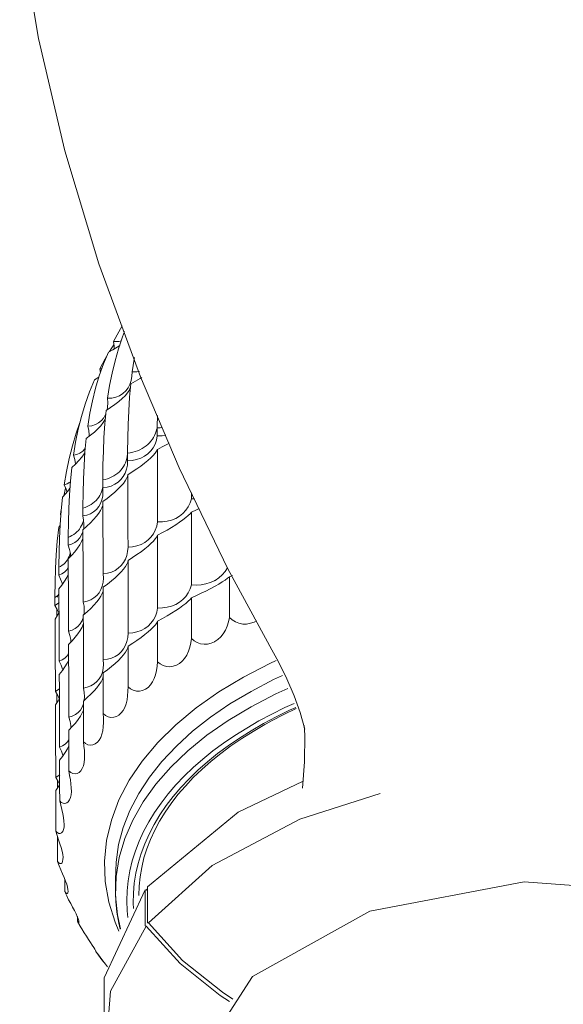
# Model space of a CAD drawing. Header units: millimetres. Extents: x 5734 to 11759, y -3101 to 7544.
# Tile 3 of 44: x 7989 to 8082, y -2870 to -2701. Entities that reach past the tile are written whole.
import ezdxf

# ---------------------------------------------------------------- set-up
doc = ezdxf.new("R2010")
doc.units = ezdxf.units.MM
doc.layers.add('E-LITE-EQPM', color=7, linetype='Continuous', lineweight=20)

# ---------------------------------------------------------------- blocks, each defined once
blk = doc.blocks.new('33395D-10 - 33395D-10 DECO FAN LED Black_wood ceiling fan with DC motor-524682-00 Isometrico PDF')
at = {"layer": 'E-LITE-EQPM', "color": 251, "lineweight": 9, "true_color": 0x636466}
for p, q in [((2319.14, -2762.42), (2318.41, -2762.86)), ((2319.46, -2761.58), (2319.32, -2760.96)), ((2319.32, -2760.96), (2319.67, -2760.98)), ((2318.41, -2762.86), (2318.42, -2762.87)), ((2320, -2769.38), (2320.31, -2768.83)), ((2329.17, -2770.89), (2329.21, -2768.98)), ((2320.19, -2769.71), (2319.89, -2770.2)), ((2329.17, -2770.89), (2329.14, -2771.12)), ((2319.82, -2779.81), (2319.84, -2780.04)), ((2313.14, -2782.75), (2313.42, -2781.48)), ((2335.06, -2783.26), (2335.06, -2782.28)), ((2335.06, -2783.26), (2335.55, -2783.29)), ((2312.56, -2786.01), (2312.66, -2785.34)), ((2316.4, -2784.65), (2316.45, -2784.86)), ((2312.52, -2787.85), (2312.27, -2788.17)), ((2316.21, -2789.48), (2316.43, -2788.93)), ((2313.88, -2789.66), (2313.96, -2789.86)), ((2316.43, -2790.11), (2316.21, -2790.61)), ((2314.23, -2792.56), (2314.16, -2792.88)), ((2312.28, -2794.8), (2312.37, -2794.98)), ((2341.57, -2796.65), (2342.09, -2796.45)), ((2312.04, -2800.17), (2312.05, -2799.94)), ((2316.26, -2804.25), (2316.48, -2803.7)), ((2346.19, -2804.21), (2345.78, -2804.42)), ((2316.49, -2804.8), (2316.27, -2805.31)), ((2311.98, -2818.21), (2311.97, -2816.78)), ((2316.3, -2819.03), (2316.51, -2818.48)), ((2316.52, -2819.52), (2316.3, -2820.03)), ((2312.05, -2832.89), (2312.04, -2831.56)), ((2313.33, -2850.67), (2313.32, -2848.57)), ((2322, -2848), (2322.01, -2850.63)), ((2327.49, -2850.22), (2327.3, -2850.41)), ((2327.52, -2856.02), (2327.52, -2849.84)), ((2327.3, -2850.41), (2327.13, -2850.37)), ((2327.13, -2850.37), (2327.13, -2856.54)), ((2315.5, -2855.73), (2315.5, -2854.95)), ((2315.58, -2855.92), (2315.82, -2856.38)), ((2327.13, -2856.54), (2327.3, -2856.59)), ((2327.69, -2856.06), (2327.52, -2856.02)), ((2318.64, -2860.95), (2319.86, -2862.61))]:
    blk.add_line(p, q, dxfattribs=at)
for points in [[(2305.58, -2685.1, 0), (2308.81, -2704.28, 0), (2313.35, -2723.57, 0), (2319.17, -2742.93, 0), (2326.28, -2762.33, 0), (2332.93, -2777.99, 0)], [(2321.66, -2756.27, 0), (2322.57, -2754.61, 0), (2323.17, -2753.6, 0)], [(2320.66, -2766.03, 0), (2321, -2763.85, 0), (2321.42, -2761.7, 0), (2321.93, -2759.59, 0), (2322.53, -2757.53, 0), (2323.22, -2755.51, 0), (2323.58, -2754.56, 0)], [(2322.73, -2756.96, 0), (2322.28, -2757.28, 0), (2321.57, -2757.72, 0), (2320.79, -2758.12, 0)], [(2320.99, -2758.01, 0), (2321.27, -2757.57, 0), (2321.73, -2756.88, 0)], [(2321.66, -2756.27, 0), (2322.15, -2756.31, 0), (2322.61, -2756.27, 0), (2323, -2756.16, 0)], [(2321.78, -2757.6, 0), (2321.76, -2757.09, 0), (2321.66, -2756.27, 0)], [(2317.28, -2770.81, 0), (2317.64, -2768.61, 0), (2318.08, -2766.44, 0), (2318.61, -2764.3, 0), (2319.24, -2762.19, 0), (2319.96, -2760.13, 0), (2320.79, -2758.12, 0)], [(2319.32, -2760.96, 0), (2320.25, -2759.24, 0), (2320.47, -2758.86, 0)], [(2324.88, -2761.48, 0), (2325.2, -2759.32, 0), (2325.25, -2759.02, 0)], [(2323.76, -2764.77, 0), (2324.16, -2764.25, 0), (2324.47, -2763.65, 0), (2324.7, -2762.98, 0), (2324.84, -2762.25, 0), (2324.88, -2761.48, 0)], [(2324.88, -2761.48, 0), (2325.66, -2761.48, 0), (2326.15, -2761.42, 0)], [(2314.79, -2775.77, 0), (2315.16, -2773.55, 0), (2315.62, -2771.35, 0), (2316.17, -2769.18, 0), (2316.81, -2767.03, 0), (2317.56, -2764.93, 0), (2318.41, -2762.86, 0)], [(2324.09, -2775.21, 0), (2324.14, -2772.85, 0), (2324.2, -2770.5, 0), (2324.29, -2768.16, 0), (2324.43, -2765.84, 0), (2324.63, -2763.55, 0)], [(2326.55, -2762.46, 0), (2326.25, -2762.64, 0), (2325.47, -2763.11, 0), (2324.63, -2763.55, 0)], [(2323.65, -2765.58, 0), (2323.15, -2766.08, 0), (2322.57, -2766.6, 0), (2321.9, -2767.11, 0), (2321.18, -2767.62, 0), (2320.39, -2768.12, 0)], [(2320.66, -2766.03, 0), (2321.38, -2765.99, 0), (2322.07, -2765.84, 0), (2322.7, -2765.58, 0), (2323.26, -2765.23, 0), (2323.76, -2764.77, 0)], [(2324.54, -2764.26, 0), (2324.34, -2764.67, 0), (2324.05, -2765.12, 0), (2323.65, -2765.58, 0)], [(2320.58, -2768.01, 0), (2320.66, -2767.54, 0), (2320.71, -2766.8, 0), (2320.66, -2766.03, 0)], [(2319.82, -2779.81, 0), (2319.87, -2777.45, 0), (2319.93, -2775.1, 0), (2320.03, -2772.75, 0), (2320.18, -2770.43, 0), (2320.39, -2768.12, 0)], [(2313.21, -2780.86, 0), (2313.59, -2778.61, 0), (2314.06, -2776.38, 0), (2314.62, -2774.18, 0), (2315.27, -2771.99, 0), (2315.9, -2770.2, 0)], [(2319.89, -2770.2, 0), (2319.48, -2770.73, 0), (2318.97, -2771.27, 0), (2318.39, -2771.83, 0), (2317.73, -2772.38, 0), (2317.01, -2772.92, 0)], [(2317.28, -2770.81, 0), (2317.95, -2770.73, 0), (2318.56, -2770.54, 0), (2319.11, -2770.25, 0), (2319.59, -2769.86, 0), (2320, -2769.38, 0)], [(2317.47, -2772.59, 0), (2317.47, -2772.31, 0), (2317.42, -2771.58, 0), (2317.28, -2770.81, 0)], [(2329.11, -2771.29, 0), (2329.01, -2771.67, 0), (2328.88, -2772.04, 0), (2328.73, -2772.4, 0), (2328.55, -2772.75, 0), (2328.34, -2773.07, 0), (2328.1, -2773.38, 0), (2327.85, -2773.67, 0), (2327.57, -2773.95, 0)], [(2327.57, -2775.56, 0), (2328.06, -2775.07, 0), (2328.48, -2774.51, 0), (2328.8, -2773.88, 0), (2329.04, -2773.19, 0), (2329.18, -2772.46, 0)], [(2329.17, -2771.12, 0), (2329.17, -2771.01, 0), (2329.17, -2770.89, 0)], [(2329.17, -2771.12, 0), (2329.65, -2771.08, 0), (2330.03, -2771.03, 0)], [(2329.18, -2772.46, 0), (2329.18, -2771.79, 0), (2329.17, -2771.12, 0)], [(2329.18, -2772.46, 0), (2330.02, -2772.45, 0), (2330.65, -2772.37, 0)], [(2316.4, -2784.65, 0), (2316.45, -2782.28, 0), (2316.52, -2779.92, 0), (2316.63, -2777.57, 0), (2316.78, -2775.24, 0), (2317.01, -2772.92, 0)], [(2324.09, -2775.44, 0), (2324.54, -2775.37, 0), (2324.98, -2775.28, 0), (2325.4, -2775.16, 0), (2325.81, -2775.02, 0), (2326.2, -2774.85, 0), (2326.57, -2774.66, 0), (2326.93, -2774.44, 0), (2327.26, -2774.21, 0), (2327.57, -2773.95, 0)], [(2331.21, -2773.71, 0), (2330.84, -2773.93, 0), (2330.03, -2774.38, 0), (2329.19, -2774.83, 0)], [(2316.78, -2775.36, 0), (2316.66, -2775.56, 0), (2316.25, -2776.14, 0), (2315.74, -2776.72, 0), (2315.16, -2777.31, 0), (2314.51, -2777.9, 0)], [(2314.79, -2775.77, 0), (2315.38, -2775.65, 0), (2315.92, -2775.43, 0), (2316.39, -2775.11, 0), (2316.78, -2774.69, 0)], [(2315.16, -2777.26, 0), (2315.02, -2776.53, 0), (2314.79, -2775.77, 0)], [(2324.08, -2775.61, 0), (2324.03, -2776, 0), (2323.96, -2776.38, 0), (2323.85, -2776.74, 0), (2323.72, -2777.1, 0), (2323.57, -2777.43, 0), (2323.38, -2777.76, 0), (2323.17, -2778.06, 0), (2322.94, -2778.35, 0)], [(2324.09, -2775.44, 0), (2324.09, -2775.33, 0), (2324.09, -2775.21, 0)], [(2324.1, -2776.78, 0), (2324.1, -2776.11, 0), (2324.09, -2775.44, 0)], [(2324.1, -2776.78, 0), (2324.89, -2776.72, 0), (2325.64, -2776.56, 0), (2326.35, -2776.32, 0), (2326.99, -2775.98, 0), (2327.57, -2775.56, 0)], [(2329.19, -2774.83, 0), (2329.05, -2775.13, 0), (2328.81, -2775.47, 0), (2328.48, -2775.84, 0), (2328.07, -2776.25, 0), (2327.58, -2776.69, 0)], [(2329.23, -2787.24, 0), (2329.23, -2784.76, 0), (2329.22, -2782.28, 0), (2329.21, -2779.8, 0), (2329.2, -2777.31, 0), (2329.19, -2774.83, 0)], [(2322.95, -2779.96, 0), (2323.35, -2779.44, 0), (2323.67, -2778.86, 0), (2323.91, -2778.21, 0), (2324.05, -2777.52, 0), (2324.1, -2776.78, 0)], [(2327.58, -2776.69, 0), (2327, -2777.16, 0), (2326.35, -2777.65, 0), (2325.65, -2778.15, 0), (2324.9, -2778.65, 0), (2324.11, -2779.15, 0)], [(2313.88, -2789.66, 0), (2313.93, -2787.29, 0), (2314, -2784.93, 0), (2314.11, -2782.57, 0), (2314.27, -2780.23, 0), (2314.51, -2777.9, 0)], [(2319.82, -2780.04, 0), (2320.24, -2779.95, 0), (2320.64, -2779.83, 0), (2321.03, -2779.69, 0), (2321.4, -2779.52, 0), (2321.75, -2779.33, 0), (2322.08, -2779.12, 0), (2322.39, -2778.88, 0), (2322.68, -2778.63, 0), (2322.94, -2778.35, 0)], [(2324.11, -2779.15, 0), (2324.06, -2779.45, 0), (2323.92, -2779.8, 0), (2323.68, -2780.19, 0), (2323.36, -2780.63, 0), (2322.95, -2781.09, 0)], [(2324.16, -2791.56, 0), (2324.15, -2789.08, 0), (2324.14, -2786.59, 0), (2324.13, -2784.11, 0), (2324.12, -2781.63, 0), (2324.11, -2779.15, 0)], [(2332.93, -2777.99, 0), (2341.29, -2795.27, 0), (2348.83, -2809.18, 0)], [(2313.21, -2780.86, 0), (2313.73, -2780.7, 0), (2314.18, -2780.45, 0)], [(2313.71, -2782.13, 0), (2313.53, -2781.6, 0), (2313.21, -2780.86, 0)], [(2319.82, -2780.04, 0), (2319.82, -2779.93, 0), (2319.82, -2779.81, 0)], [(2319.83, -2781.38, 0), (2319.82, -2780.71, 0), (2319.82, -2780.04, 0)], [(2319.83, -2781.38, 0), (2320.56, -2781.27, 0), (2321.25, -2781.08, 0), (2321.89, -2780.79, 0), (2322.45, -2780.42, 0), (2322.95, -2779.96, 0)], [(2314.2, -2781.48, 0), (2314, -2781.75, 0), (2313.5, -2782.38, 0), (2312.92, -2783, 0)], [(2319.14, -2784.62, 0), (2319.46, -2784.08, 0), (2319.69, -2783.48, 0), (2319.83, -2782.82, 0), (2319.87, -2782.12, 0), (2319.83, -2781.38, 0)], [(2319.78, -2781.41, 0), (2319.72, -2781.71, 0), (2319.61, -2782.06, 0), (2319.48, -2782.39, 0), (2319.32, -2782.71, 0), (2319.14, -2783.01, 0)], [(2322.95, -2781.09, 0), (2322.46, -2781.59, 0), (2321.89, -2782.12, 0), (2321.26, -2782.66, 0), (2320.58, -2783.21, 0), (2319.84, -2783.75, 0)], [(2312.28, -2794.8, 0), (2312.33, -2792.43, 0), (2312.41, -2790.06, 0), (2312.52, -2787.7, 0), (2312.68, -2785.34, 0), (2312.92, -2783, 0)], [(2316.4, -2784.88, 0), (2316.79, -2784.76, 0), (2317.16, -2784.62, 0), (2317.51, -2784.45, 0), (2317.83, -2784.27, 0), (2318.14, -2784.05, 0), (2318.43, -2783.82, 0), (2318.69, -2783.57, 0), (2318.92, -2783.3, 0), (2319.14, -2783.01, 0)], [(2319.89, -2796.16, 0), (2319.88, -2793.68, 0), (2319.88, -2791.19, 0), (2319.87, -2788.71, 0), (2319.85, -2786.23, 0), (2319.84, -2783.75, 0)], [(2333, -2786.24, 0), (2333.57, -2785.78, 0), (2334.07, -2785.25, 0), (2334.49, -2784.64, 0), (2334.82, -2783.98, 0), (2335.06, -2783.26, 0)], [(2316.4, -2784.88, 0), (2316.4, -2784.76, 0), (2316.4, -2784.65, 0)], [(2316.41, -2786.21, 0), (2316.41, -2785.55, 0), (2316.4, -2784.88, 0)], [(2316.41, -2786.21, 0), (2317.08, -2786.06, 0), (2317.7, -2785.83, 0), (2318.26, -2785.51, 0), (2318.74, -2785.1, 0), (2319.14, -2784.62, 0)], [(2319.15, -2785.75, 0), (2318.75, -2786.28, 0), (2318.26, -2786.84, 0), (2317.71, -2787.41, 0), (2317.1, -2788, 0), (2316.43, -2788.58, 0)], [(2319.83, -2784.41, 0), (2319.69, -2784.81, 0), (2319.46, -2785.26, 0), (2319.15, -2785.75, 0)], [(2335.06, -2785.55, 0), (2334.82, -2785.83, 0), (2334.49, -2786.16, 0), (2334.07, -2786.51, 0), (2333.57, -2786.89, 0), (2333, -2787.3, 0)], [(2336.36, -2784.95, 0), (2335.89, -2785.17, 0), (2335.06, -2785.55, 0)], [(2335.06, -2798.03, 0), (2335.07, -2795.53, 0), (2335.07, -2793.04, 0), (2335.07, -2790.54, 0), (2335.07, -2788.04, 0), (2335.06, -2785.55, 0)], [(2316.43, -2787.23, 0), (2316.33, -2787.56, 0), (2316.2, -2787.87, 0)], [(2316.53, -2788.51, 0), (2316.56, -2788.31, 0), (2316.6, -2787.65, 0), (2316.55, -2786.95, 0), (2316.41, -2786.21, 0)], [(2327.61, -2790.34, 0), (2328.1, -2789.85, 0), (2328.51, -2789.29, 0), (2328.84, -2788.66, 0), (2329.08, -2787.97, 0), (2329.23, -2787.24, 0)], [(2329.23, -2787.24, 0), (2330.07, -2787.23, 0), (2330.87, -2787.12, 0), (2331.63, -2786.92, 0), (2332.34, -2786.63, 0), (2333, -2786.24, 0)], [(2333, -2787.3, 0), (2332.34, -2787.73, 0), (2331.63, -2788.18, 0), (2330.87, -2788.63, 0), (2330.07, -2789.08, 0), (2329.24, -2789.53, 0)], [(2311.62, -2800.01, 0), (2311.67, -2797.63, 0), (2311.75, -2795.26, 0), (2311.86, -2792.89, 0), (2312.03, -2790.53, 0), (2312.27, -2788.17, 0)], [(2313.88, -2789.89, 0), (2314.23, -2789.75, 0), (2314.55, -2789.59, 0), (2314.86, -2789.41, 0), (2315.14, -2789.2, 0), (2315.4, -2788.97, 0), (2315.64, -2788.72, 0), (2315.85, -2788.46, 0), (2316.04, -2788.17, 0), (2316.2, -2787.87, 0)], [(2316.48, -2800.99, 0), (2316.47, -2798.51, 0), (2316.46, -2796.03, 0), (2316.45, -2793.54, 0), (2316.44, -2791.06, 0), (2316.43, -2788.58, 0)], [(2313.88, -2789.89, 0), (2313.88, -2789.78, 0), (2313.88, -2789.66, 0)], [(2313.89, -2791.23, 0), (2313.88, -2790.56, 0), (2313.88, -2789.89, 0)], [(2313.89, -2791.23, 0), (2314.49, -2791.04, 0), (2315.03, -2790.77, 0), (2315.5, -2790.42, 0), (2315.9, -2789.99, 0), (2316.21, -2789.48, 0)], [(2316.21, -2790.61, 0), (2315.9, -2791.16, 0), (2315.51, -2791.74, 0), (2315.04, -2792.35, 0), (2314.5, -2792.97, 0), (2313.9, -2793.6, 0)], [(2324.16, -2791.56, 0), (2324.94, -2791.49, 0), (2325.69, -2791.34, 0), (2326.39, -2791.09, 0), (2327.03, -2790.76, 0), (2327.61, -2790.34, 0)], [(2329.24, -2789.53, 0), (2329.09, -2789.83, 0), (2328.84, -2790.17, 0), (2328.51, -2790.55, 0), (2328.1, -2790.96, 0), (2327.61, -2791.39, 0)], [(2329.24, -2802.02, 0), (2329.24, -2799.52, 0), (2329.24, -2797.02, 0), (2329.24, -2794.53, 0), (2329.24, -2792.03, 0), (2329.24, -2789.53, 0)], [(2314.32, -2793.18, 0), (2314.27, -2792.65, 0), (2314.12, -2791.95, 0), (2313.89, -2791.23, 0)], [(2322.99, -2794.74, 0), (2323.4, -2794.22, 0), (2323.72, -2793.64, 0), (2323.95, -2792.99, 0), (2324.1, -2792.3, 0), (2324.16, -2791.56, 0)], [(2327.61, -2791.39, 0), (2327.03, -2791.86, 0), (2326.39, -2792.35, 0), (2325.69, -2792.85, 0), (2324.95, -2793.35, 0), (2324.16, -2793.85, 0)], [(2312.28, -2795.03, 0), (2312.58, -2794.87, 0), (2312.87, -2794.69, 0), (2313.13, -2794.49, 0), (2313.36, -2794.27, 0), (2313.57, -2794.02, 0), (2313.76, -2793.76, 0), (2313.92, -2793.49, 0), (2314.05, -2793.19, 0), (2314.16, -2792.88, 0)], [(2313.97, -2806, 0), (2313.96, -2803.52, 0), (2313.94, -2801.04, 0), (2313.93, -2798.56, 0), (2313.92, -2796.08, 0), (2313.9, -2793.6, 0)], [(2324.16, -2793.85, 0), (2324.11, -2794.15, 0), (2323.96, -2794.5, 0), (2323.72, -2794.9, 0), (2323.4, -2795.33, 0), (2322.99, -2795.79, 0)], [(2324.18, -2806.33, 0), (2324.18, -2803.83, 0), (2324.17, -2801.34, 0), (2324.17, -2798.84, 0), (2324.17, -2796.34, 0), (2324.16, -2793.85, 0)], [(2312.28, -2795.03, 0), (2312.28, -2794.92, 0), (2312.28, -2794.8, 0)], [(2312.29, -2796.36, 0), (2312.28, -2795.7, 0), (2312.28, -2795.03, 0)], [(2312.29, -2796.36, 0), (2312.81, -2796.14, 0), (2313.27, -2795.84, 0), (2313.65, -2795.46, 0), (2313.92, -2795.07, 0)], [(2319.19, -2799.39, 0), (2319.51, -2798.85, 0), (2319.74, -2798.25, 0), (2319.88, -2797.6, 0), (2319.93, -2796.89, 0), (2319.89, -2796.16, 0)], [(2319.89, -2796.16, 0), (2320.62, -2796.05, 0), (2321.31, -2795.85, 0), (2321.94, -2795.56, 0), (2322.5, -2795.19, 0), (2322.99, -2794.74, 0)], [(2322.99, -2795.79, 0), (2322.5, -2796.3, 0), (2321.94, -2796.82, 0), (2321.31, -2797.36, 0), (2320.63, -2797.9, 0), (2319.9, -2798.44, 0)], [(2341.24, -2795.12, 0), (2340.81, -2795.77, 0), (2340.31, -2796.35, 0), (2339.73, -2796.85, 0), (2339.08, -2797.27, 0)], [(2312.91, -2797.98, 0), (2312.85, -2797.76, 0), (2312.61, -2797.07, 0), (2312.29, -2796.36, 0)], [(2313.92, -2796.26, 0), (2313.66, -2796.79, 0), (2313.28, -2797.42, 0), (2312.83, -2798.07, 0), (2312.3, -2798.74, 0)], [(2335.06, -2798.03, 0), (2335.9, -2798.07, 0), (2336.72, -2798.02, 0), (2337.51, -2797.88, 0), (2338.26, -2797.65, 0), (2338.97, -2797.33, 0)], [(2339.08, -2797.27, 0), (2339.02, -2797.3, 0), (2338.97, -2797.33, 0)], [(2339.08, -2798.27, 0), (2339.73, -2797.9, 0), (2340.31, -2797.55, 0), (2340.81, -2797.22, 0), (2341.23, -2796.92, 0), (2341.57, -2796.65, 0)], [(2341.56, -2803.63, 0), (2341.56, -2801.3, 0), (2341.57, -2798.98, 0), (2341.57, -2796.65, 0)], [(2312.37, -2811.13, 0), (2312.36, -2808.65, 0), (2312.35, -2806.17, 0), (2312.33, -2803.69, 0), (2312.32, -2801.21, 0), (2312.3, -2798.74, 0)], [(2316.48, -2800.99, 0), (2317.15, -2800.83, 0), (2317.76, -2800.6, 0), (2318.31, -2800.28, 0), (2318.79, -2799.87, 0), (2319.19, -2799.39, 0)], [(2319.88, -2799.11, 0), (2319.74, -2799.51, 0), (2319.51, -2799.96, 0), (2319.2, -2800.45, 0)], [(2319.92, -2810.93, 0), (2319.92, -2808.43, 0), (2319.91, -2805.93, 0), (2319.91, -2803.44, 0), (2319.9, -2800.94, 0), (2319.9, -2798.44, 0)], [(2332.99, -2801.02, 0), (2333.56, -2800.56, 0), (2334.06, -2800.03, 0), (2334.48, -2799.42, 0), (2334.82, -2798.75, 0), (2335.06, -2798.03, 0)], [(2338.97, -2798.33, 0), (2338.27, -2798.71, 0), (2337.51, -2799.1, 0), (2336.72, -2799.49, 0), (2335.9, -2799.88, 0), (2335.06, -2800.26, 0)], [(2338.97, -2798.33, 0), (2339.02, -2798.3, 0), (2339.08, -2798.27, 0)], [(2311.62, -2800.24, 0), (2311.88, -2800.06, 0), (2312.11, -2799.87, 0), (2312.31, -2799.66, 0)], [(2311.62, -2800.24, 0), (2311.62, -2800.12, 0), (2311.62, -2800.01, 0)], [(2311.63, -2801.57, 0), (2311.62, -2800.91, 0), (2311.62, -2800.24, 0)], [(2311.63, -2801.57, 0), (2312.07, -2801.32, 0), (2312.35, -2801.09, 0)], [(2316.62, -2803.08, 0), (2316.66, -2802.42, 0), (2316.62, -2801.72, 0), (2316.48, -2800.99, 0)], [(2319.2, -2800.45, 0), (2318.8, -2800.98, 0), (2318.32, -2801.53, 0), (2317.77, -2802.1, 0), (2317.16, -2802.69, 0), (2316.49, -2803.27, 0)], [(2329.24, -2802.02, 0), (2330.07, -2802, 0), (2330.87, -2801.89, 0), (2331.63, -2801.7, 0), (2332.34, -2801.41, 0), (2332.99, -2801.02, 0)], [(2335.06, -2800.26, 0), (2334.81, -2800.55, 0), (2334.48, -2800.87, 0), (2334.06, -2801.23, 0), (2333.56, -2801.61, 0), (2332.99, -2802.02, 0)], [(2335.05, -2807.24, 0), (2335.05, -2804.91, 0), (2335.06, -2802.59, 0), (2335.06, -2800.26, 0)], [(2312.32, -2802.82, 0), (2312.03, -2802.26, 0), (2311.63, -2801.57, 0)], [(2312.34, -2802.8, 0), (2312.08, -2803.25, 0), (2311.64, -2803.94, 0)], [(2311.94, -2803.47, 0), (2311.96, -2802.85, 0), (2311.98, -2802.16, 0)], [(2327.61, -2805.12, 0), (2328.1, -2804.63, 0), (2328.52, -2804.06, 0), (2328.85, -2803.43, 0), (2329.09, -2802.75, 0), (2329.24, -2802.02, 0)], [(2332.99, -2802.02, 0), (2332.34, -2802.45, 0), (2331.63, -2802.9, 0), (2330.87, -2803.35, 0), (2330.07, -2803.8, 0), (2329.24, -2804.25, 0)], [(2311.71, -2816.33, 0), (2311.7, -2813.85, 0), (2311.69, -2811.37, 0), (2311.67, -2808.9, 0), (2311.66, -2806.42, 0), (2311.64, -2803.94, 0)], [(2313.97, -2806, 0), (2314.56, -2805.81, 0), (2315.1, -2805.53, 0), (2315.56, -2805.18, 0), (2315.95, -2804.75, 0), (2316.26, -2804.25, 0)], [(2316.52, -2815.76, 0), (2316.51, -2813.26, 0), (2316.51, -2810.76, 0), (2316.5, -2808.27, 0), (2316.5, -2805.77, 0), (2316.49, -2803.27, 0)], [(2329.24, -2804.25, 0), (2329.09, -2804.55, 0), (2328.85, -2804.89, 0), (2328.52, -2805.27, 0), (2328.1, -2805.68, 0), (2327.61, -2806.12, 0)], [(2329.24, -2811.23, 0), (2329.24, -2808.9, 0), (2329.24, -2806.57, 0), (2329.24, -2804.25, 0)], [(2341.56, -2803.63, 0), (2341.39, -2804.38, 0), (2341.16, -2805.11, 0), (2340.86, -2805.8, 0), (2340.5, -2806.42, 0), (2340.08, -2806.96, 0), (2339.59, -2807.42, 0), (2339.05, -2807.78, 0)], [(2345.78, -2804.42, 0), (2345.15, -2804.64, 0), (2344.5, -2804.76, 0), (2343.84, -2804.76, 0), (2343.19, -2804.64, 0), (2342.58, -2804.41, 0), (2342.03, -2804.06, 0), (2341.56, -2803.63, 0)], [(2316.27, -2805.31, 0), (2315.96, -2805.86, 0), (2315.57, -2806.44, 0), (2315.1, -2807.04, 0), (2314.57, -2807.66, 0), (2313.97, -2808.28, 0)], [(2314.38, -2807.87, 0), (2314.33, -2807.41, 0), (2314.19, -2806.72, 0), (2313.97, -2806, 0)], [(2323, -2809.52, 0), (2323.41, -2809, 0), (2323.73, -2808.41, 0), (2323.97, -2807.77, 0), (2324.12, -2807.07, 0), (2324.18, -2806.33, 0)], [(2324.18, -2806.33, 0), (2324.96, -2806.27, 0), (2325.7, -2806.11, 0), (2326.4, -2805.87, 0), (2327.04, -2805.54, 0), (2327.61, -2805.12, 0)], [(2327.61, -2806.12, 0), (2327.04, -2806.59, 0), (2326.4, -2807.07, 0), (2325.7, -2807.57, 0), (2324.96, -2808.07, 0), (2324.18, -2808.56, 0)], [(2332.97, -2811.53, 0), (2333.45, -2811.14, 0), (2333.87, -2810.66, 0), (2334.23, -2810.09, 0), (2334.52, -2809.45, 0), (2334.76, -2808.75, 0), (2334.93, -2808.01, 0), (2335.05, -2807.24, 0)], [(2335.05, -2807.24, 0), (2335.5, -2807.64, 0), (2336.03, -2807.95, 0), (2336.6, -2808.15, 0), (2337.21, -2808.23, 0), (2337.82, -2808.2, 0), (2338.42, -2808.06, 0), (2338.99, -2807.81, 0)], [(2339.05, -2807.78, 0), (2339.02, -2807.8, 0), (2338.99, -2807.81, 0)], [(2314.01, -2820.76, 0), (2314, -2818.27, 0), (2314, -2815.77, 0), (2313.99, -2813.27, 0), (2313.98, -2810.78, 0), (2313.97, -2808.28, 0)], [(2319.92, -2810.93, 0), (2320.65, -2810.82, 0), (2321.33, -2810.62, 0), (2321.95, -2810.34, 0), (2322.51, -2809.97, 0), (2323, -2809.52, 0)], [(2324.18, -2808.56, 0), (2324.12, -2808.87, 0), (2323.97, -2809.22, 0), (2323.73, -2809.62, 0), (2323.41, -2810.05, 0), (2323, -2810.52, 0)], [(2324.18, -2815.54, 0), (2324.18, -2813.21, 0), (2324.18, -2810.89, 0), (2324.18, -2808.56, 0)], [(2354.49, -2822.79, 0), (2353.66, -2819.94, 0), (2352.63, -2817.07, 0), (2351.4, -2814.18, 0), (2349.98, -2811.28, 0), (2348.83, -2809.18, 0)], [(2312.37, -2811.13, 0), (2312.89, -2810.91, 0), (2313.34, -2810.6, 0), (2313.72, -2810.23, 0), (2313.98, -2809.84, 0)], [(2312.92, -2812.52, 0), (2312.69, -2811.84, 0), (2312.37, -2811.13, 0)], [(2313.99, -2810.95, 0), (2313.72, -2811.48, 0), (2313.35, -2812.11, 0), (2312.9, -2812.76, 0), (2312.38, -2813.42, 0)], [(2319.22, -2814.17, 0), (2319.53, -2813.63, 0), (2319.76, -2813.03, 0), (2319.9, -2812.37, 0), (2319.95, -2811.67, 0), (2319.92, -2810.93, 0)], [(2323, -2810.52, 0), (2322.51, -2811.02, 0), (2321.95, -2811.54, 0), (2321.33, -2812.07, 0), (2320.65, -2812.62, 0), (2319.92, -2813.16, 0)], [(2327.6, -2815.63, 0), (2328.01, -2815.21, 0), (2328.36, -2814.71, 0), (2328.65, -2814.12, 0), (2328.88, -2813.46, 0), (2329.05, -2812.75, 0), (2329.16, -2812, 0), (2329.24, -2811.23, 0)], [(2329.24, -2811.23, 0), (2329.68, -2811.61, 0), (2330.19, -2811.89, 0), (2330.74, -2812.05, 0), (2331.32, -2812.09, 0), (2331.89, -2812.02, 0), (2332.45, -2811.83, 0), (2332.97, -2811.53, 0)], [(2343.94, -2813.87, 0), (2348.51, -2811.52, 0), (2349.57, -2811.03, 0)], [(2312.42, -2825.89, 0), (2312.41, -2823.4, 0), (2312.41, -2820.9, 0), (2312.4, -2818.41, 0), (2312.39, -2815.91, 0), (2312.38, -2813.42, 0)], [(2316.52, -2815.76, 0), (2317.18, -2815.6, 0), (2317.79, -2815.37, 0), (2318.34, -2815.05, 0), (2318.82, -2814.65, 0), (2319.22, -2814.17, 0)], [(2319.9, -2813.83, 0), (2319.76, -2814.23, 0), (2319.53, -2814.68, 0), (2319.22, -2815.17, 0)], [(2319.92, -2820.14, 0), (2319.92, -2817.81, 0), (2319.92, -2815.48, 0), (2319.92, -2813.16, 0)], [(2343.94, -2813.87, 0), (2339.71, -2816.42, 0), (2335.83, -2819.16, 0), (2332.34, -2822.06, 0), (2329.25, -2825.1, 0), (2326.59, -2828.28, 0), (2324.37, -2831.57, 0), (2322.6, -2834.96, 0), (2321.3, -2838.41, 0), (2320.47, -2841.91, 0), (2320.11, -2845.43, 0), (2320.24, -2848.96, 0), (2320.85, -2852.48, 0), (2321.93, -2855.95, 0), (2322.57, -2857.49, 0)], [(2350.64, -2813.59, 0), (2349.11, -2814.31, 0), (2345.26, -2816.32, 0)], [(2311.71, -2816.33, 0), (2312.15, -2816.08, 0), (2312.4, -2815.87, 0)], [(2312.38, -2817.54, 0), (2312.11, -2817.02, 0), (2311.71, -2816.33, 0)], [(2319.22, -2815.17, 0), (2318.82, -2815.7, 0), (2318.34, -2816.25, 0), (2317.79, -2816.82, 0), (2317.18, -2817.4, 0), (2316.52, -2817.99, 0)], [(2316.65, -2817.86, 0), (2316.69, -2817.19, 0), (2316.65, -2816.49, 0), (2316.52, -2815.76, 0)], [(2322.01, -2848.6, 0), (2322.1, -2845.61, 0), (2322.55, -2842.62, 0), (2323.35, -2839.66, 0), (2324.5, -2836.74, 0), (2325.99, -2833.87, 0), (2327.82, -2831.06, 0), (2329.98, -2828.34, 0), (2332.45, -2825.7, 0), (2335.23, -2823.17, 0), (2338.3, -2820.76, 0), (2341.65, -2818.47, 0), (2345.26, -2816.32, 0)], [(2323, -2820.03, 0), (2323.34, -2819.59, 0), (2323.62, -2819.06, 0), (2323.84, -2818.46, 0), (2324, -2817.79, 0), (2324.1, -2817.07, 0), (2324.15, -2816.31, 0), (2324.18, -2815.54, 0)], [(2324.18, -2815.54, 0), (2324.59, -2815.9, 0), (2325.07, -2816.14, 0), (2325.59, -2816.27, 0), (2326.12, -2816.28, 0), (2326.64, -2816.18, 0), (2327.14, -2815.96, 0), (2327.6, -2815.63, 0)], [(2345.26, -2818.95, 0), (2349.5, -2816.76, 0), (2351.56, -2815.81, 0)], [(2312.4, -2817.49, 0), (2312.16, -2817.93, 0), (2311.72, -2818.62, 0)], [(2316.53, -2824.96, 0), (2316.53, -2822.64, 0), (2316.52, -2820.31, 0), (2316.52, -2817.99, 0)], [(2311.77, -2831.09, 0), (2311.76, -2828.6, 0), (2311.75, -2826.1, 0), (2311.74, -2823.61, 0), (2311.73, -2821.11, 0), (2311.72, -2818.62, 0)], [(2314.01, -2820.76, 0), (2314.6, -2820.57, 0), (2315.14, -2820.3, 0), (2315.6, -2819.95, 0), (2315.99, -2819.53, 0), (2316.3, -2819.03, 0)], [(2345.26, -2818.95, 0), (2341.32, -2821.31, 0), (2337.7, -2823.84, 0), (2334.41, -2826.52, 0), (2331.48, -2829.33, 0), (2328.92, -2832.26, 0), (2326.74, -2835.29, 0), (2324.97, -2838.41, 0), (2323.6, -2841.59, 0), (2322.65, -2844.83, 0), (2322.12, -2848.09, 0), (2322.02, -2851.38, 0), (2322.34, -2854.65, 0), (2322.85, -2857.07, 0)], [(2346.61, -2821.39, 0), (2348.8, -2820.22, 0), (2351.07, -2819.1, 0), (2352.65, -2818.38, 0)], [(2352.93, -2819.06, 0), (2351.83, -2819.57, 0), (2349.56, -2820.68, 0), (2347.38, -2821.85, 0)], [(2353.02, -2819.26, 0), (2350.91, -2820.27, 0), (2348.76, -2821.38, 0), (2347.83, -2821.89, 0)], [(2316.3, -2820.03, 0), (2315.99, -2820.58, 0), (2315.6, -2821.15, 0), (2315.14, -2821.76, 0), (2314.61, -2822.37, 0), (2314.01, -2822.99, 0)], [(2314.41, -2822.59, 0), (2314.37, -2822.19, 0), (2314.23, -2821.49, 0), (2314.01, -2820.76, 0)], [(2319.22, -2824.68, 0), (2319.49, -2824.22, 0), (2319.69, -2823.68, 0), (2319.84, -2823.07, 0), (2319.92, -2822.39, 0), (2319.96, -2821.67, 0), (2319.95, -2820.91, 0), (2319.92, -2820.14, 0)], [(2319.92, -2820.14, 0), (2320.31, -2820.47, 0), (2320.76, -2820.69, 0), (2321.23, -2820.79, 0), (2321.71, -2820.77, 0), (2322.18, -2820.63, 0), (2322.61, -2820.38, 0), (2323, -2820.03, 0)], [(2346.61, -2821.39, 0), (2344.51, -2822.61, 0), (2342.49, -2823.88, 0), (2340.56, -2825.19, 0), (2338.72, -2826.55, 0), (2336.99, -2827.95, 0), (2335.35, -2829.38, 0), (2333.81, -2830.86, 0), (2332.37, -2832.37, 0), (2331.04, -2833.91, 0), (2329.83, -2835.48, 0), (2328.72, -2837.08, 0), (2327.72, -2838.7, 0), (2326.84, -2840.35, 0), (2326.07, -2842.01, 0), (2325.42, -2843.69, 0), (2324.89, -2845.39, 0), (2324.47, -2847.09, 0), (2324.18, -2848.81, 0), (2324, -2850.53, 0), (2323.95, -2852.25, 0), (2324.01, -2853.97, 0), (2324.12, -2855.1, 0)], [(2314.02, -2829.97, 0), (2314.02, -2827.65, 0), (2314.02, -2825.32, 0), (2314.01, -2822.99, 0)], [(2325.09, -2853.56, 0), (2325.06, -2852.69, 0), (2325.08, -2850.97, 0), (2325.23, -2849.25, 0), (2325.5, -2847.54, 0), (2325.88, -2845.84, 0), (2326.39, -2844.14, 0), (2327.02, -2842.46, 0), (2327.76, -2840.8, 0), (2328.63, -2839.16, 0), (2329.6, -2837.53, 0), (2330.69, -2835.93, 0), (2331.9, -2834.36, 0), (2333.21, -2832.82, 0), (2334.63, -2831.31, 0), (2336.16, -2829.84, 0), (2337.79, -2828.4, 0), (2339.52, -2827, 0), (2341.34, -2825.64, 0), (2343.27, -2824.33, 0), (2345.28, -2823.07, 0), (2347.38, -2821.85, 0)], [(2326.01, -2851.36, 0), (2326.06, -2849.74, 0), (2326.23, -2848.13, 0), (2326.51, -2846.52, 0), (2326.9, -2844.91, 0), (2327.4, -2843.32, 0), (2328.02, -2841.73, 0), (2328.74, -2840.16, 0), (2329.58, -2838.6, 0), (2330.52, -2837.06, 0), (2331.57, -2835.54, 0), (2332.73, -2834.04, 0), (2334, -2832.57, 0), (2335.36, -2831.12, 0), (2336.83, -2829.71, 0), (2338.4, -2828.32, 0), (2340.07, -2826.98, 0), (2341.82, -2825.67, 0), (2343.67, -2824.4, 0), (2345.61, -2823.18, 0), (2347.64, -2822, 0), (2347.83, -2821.89, 0)], [(2354.07, -2832.91, 0), (2354.43, -2828.41, 0), (2354.46, -2823.84, 0), (2354.4, -2822.19, 0)], [(2312.42, -2825.89, 0), (2312.94, -2825.67, 0), (2313.39, -2825.37, 0), (2313.76, -2825, 0), (2314.02, -2824.62, 0)], [(2316.53, -2824.96, 0), (2316.89, -2825.27, 0), (2317.29, -2825.47, 0), (2317.71, -2825.54, 0), (2318.14, -2825.49, 0), (2318.54, -2825.33, 0), (2318.9, -2825.06, 0), (2319.22, -2824.68, 0)], [(2314.02, -2825.68, 0), (2313.77, -2826.2, 0), (2313.39, -2826.82, 0), (2312.94, -2827.47, 0), (2312.42, -2828.12, 0)], [(2312.97, -2827.29, 0), (2312.73, -2826.6, 0), (2312.42, -2825.89, 0)], [(2316.31, -2829.54, 0), (2316.5, -2829.07, 0), (2316.62, -2828.52, 0), (2316.69, -2827.9, 0), (2316.7, -2827.22, 0), (2316.67, -2826.49, 0), (2316.61, -2825.74, 0), (2316.53, -2824.96, 0)], [(2312.44, -2835.1, 0), (2312.43, -2832.78, 0), (2312.43, -2830.45, 0), (2312.42, -2828.12, 0)], [(2314.02, -2829.97, 0), (2314.35, -2830.26, 0), (2314.7, -2830.43, 0), (2315.07, -2830.48, 0), (2315.44, -2830.41, 0), (2315.77, -2830.22, 0), (2316.07, -2829.93, 0), (2316.31, -2829.54, 0)], [(2314.29, -2834.54, 0), (2314.4, -2834.06, 0), (2314.44, -2833.51, 0), (2314.43, -2832.89, 0), (2314.37, -2832.21, 0), (2314.27, -2831.49, 0), (2314.15, -2830.74, 0), (2314.02, -2829.97, 0)], [(2311.77, -2831.09, 0), (2312.2, -2830.84, 0), (2312.44, -2830.65, 0)], [(2312.42, -2832.27, 0), (2312.17, -2831.78, 0), (2311.77, -2831.09, 0)], [(2312.36, -2832.37, 0), (2312.21, -2832.64, 0), (2311.77, -2833.32, 0)], [(2311.79, -2840.3, 0), (2311.79, -2837.97, 0), (2311.78, -2835.65, 0), (2311.77, -2833.32, 0)], [(2327.52, -2849.84, 0), (2343.08, -2837.04, 0), (2354.19, -2831.73, 0)], [(2312.44, -2835.1, 0), (2312.72, -2835.37, 0), (2313.03, -2835.52, 0), (2313.34, -2835.55, 0), (2313.64, -2835.46, 0), (2313.91, -2835.25, 0), (2314.13, -2834.95, 0), (2314.29, -2834.54, 0)], [(2367.39, -2833.83, 0), (2353.61, -2838.26, 0), (2338.62, -2846.18, 0), (2327.69, -2856.06, 0)], [(2313.19, -2839.64, 0), (2313.21, -2839.16, 0), (2313.18, -2838.6, 0), (2313.09, -2837.98, 0), (2312.96, -2837.31, 0), (2312.8, -2836.6, 0), (2312.62, -2835.86, 0), (2312.44, -2835.1, 0)], [(2311.79, -2840.3, 0), (2312.03, -2840.55, 0), (2312.29, -2840.69, 0), (2312.54, -2840.7, 0), (2312.77, -2840.59, 0), (2312.96, -2840.37, 0), (2313.1, -2840.05, 0), (2313.19, -2839.64, 0)], [(2313.02, -2844.78, 0), (2312.96, -2844.3, 0), (2312.85, -2843.74, 0), (2312.68, -2843.13, 0), (2312.48, -2842.47, 0), (2312.25, -2841.77, 0), (2312.02, -2841.04, 0), (2311.79, -2840.3, 0)], [(2312.09, -2845.51, 0), (2312.08, -2843.18, 0), (2312.08, -2841.23, 0)], [(2312.09, -2845.51, 0), (2312.29, -2845.75, 0), (2312.49, -2845.87, 0), (2312.68, -2845.87, 0), (2312.84, -2845.75, 0), (2312.95, -2845.52, 0), (2313.01, -2845.19, 0), (2313.02, -2844.78, 0)], [(2313.77, -2849.9, 0), (2313.64, -2849.42, 0), (2313.45, -2848.88, 0), (2313.21, -2848.28, 0), (2312.94, -2847.63, 0), (2312.65, -2846.95, 0), (2312.36, -2846.24, 0), (2312.09, -2845.51, 0)], [(2313.33, -2850.67, 0), (2313.48, -2850.9, 0), (2313.62, -2851.01, 0), (2313.75, -2851, 0), (2313.83, -2850.87, 0), (2313.87, -2850.64, 0), (2313.85, -2850.31, 0), (2313.77, -2849.9, 0)], [(2335.53, -2888.45, 0), (2335.79, -2880.34, 0), (2345.5, -2865.22, 0), (2365.61, -2854.03, 0), (2392.13, -2848.98, 0), (2419.83, -2851.08, 0), (2443.2, -2859.91, 0)], [(2315.46, -2854.95, 0), (2315.24, -2854.48, 0), (2314.97, -2853.95, 0), (2314.66, -2853.37, 0), (2314.33, -2852.74, 0), (2313.98, -2852.07, 0), (2313.64, -2851.38, 0), (2313.45, -2850.95, 0)], [(2320.06, -2873.32, 0), (2320.08, -2865.47, 0), (2327.13, -2850.37, 0)], [(2322.01, -2850.54, 0), (2322.07, -2852.39, 0), (2322.26, -2854.23, 0), (2322.58, -2856.07, 0), (2322.84, -2857.14, 0)], [(2315.5, -2855.73, 0), (2315.6, -2855.95, 0), (2315.68, -2856.05, 0), (2315.74, -2856.04, 0), (2315.75, -2855.91, 0), (2315.71, -2855.67, 0), (2315.61, -2855.35, 0), (2315.46, -2854.95, 0)], [(2318.04, -2859.87, 0), (2317.75, -2859.41, 0), (2317.41, -2858.9, 0), (2317.03, -2858.34, 0), (2316.63, -2857.73, 0), (2316.23, -2857.09, 0), (2315.84, -2856.42, 0), (2315.66, -2856.06, 0)], [(2327.3, -2856.59, 0), (2321.16, -2867.77, 0), (2320.24, -2879.49, 0), (2321.23, -2883.73, 0)], [(2327.3, -2856.59, 0), (2333.11, -2863.02, 0), (2339.95, -2868.49, 0), (2341.59, -2869.55, 0)], [(2342.14, -2869.12, 0), (2340.34, -2867.96, 0), (2333.5, -2862.49, 0), (2327.69, -2856.06, 0)], [(2318.62, -2860.85, 0), (2318.64, -2860.95, 0), (2318.63, -2860.93, 0), (2318.57, -2860.8, 0), (2318.46, -2860.57, 0), (2318.28, -2860.26, 0), (2318.04, -2859.87, 0)], [(2320.66, -2863.6, 0), (2320.29, -2863.14, 0), (2319.83, -2862.56, 0), (2319.37, -2861.94, 0), (2318.95, -2861.3, 0)]]:
    blk.add_polyline3d(points, dxfattribs=at)

msp = doc.modelspace()

# ---------------------------------------------------------------- block references
at = {"layer": 'E-LITE-EQPM', "color": 251, "lineweight": 9, "true_color": 0x5b5b5b}
msp.add_blockref('33395D-10 - 33395D-10 DECO FAN LED Black_wood ceiling fan with DC motor-524682-00 Isometrico PDF', (5683, 0), dxfattribs=at)

doc.saveas('drawing.dxf')
